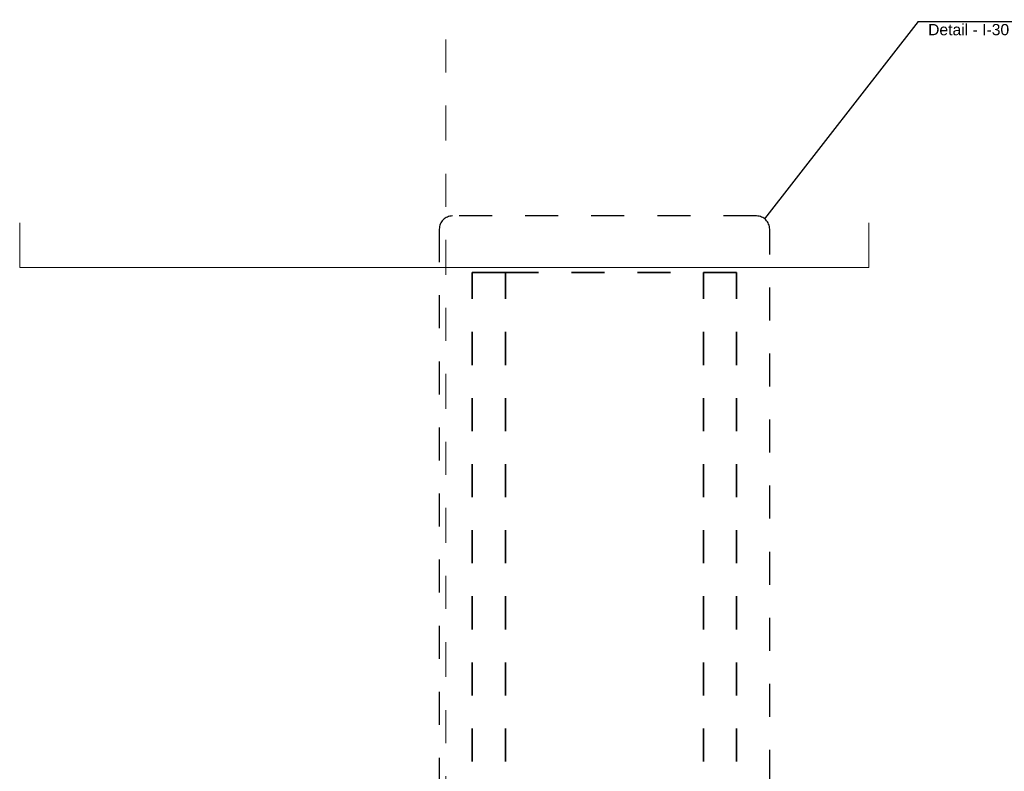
# Model space of a CAD drawing. Header units: metres. Extents: x -3.5 to 65.3, y -10.9 to 16.7.
# Tile 191 of 225: x 42.4 to 45.4, y 6.6 to 8.9. Entities that reach past the tile are written whole.
import ezdxf

# ---------------------------------------------------------------- set-up
doc = ezdxf.new("R2010")
doc.units = ezdxf.units.M
doc.header["$MEASUREMENT"] = 0
for name, pattern in [('Punktlinie eng', [0.015, 0.005, -0.01]), ('Strichlinie doppelt', [0.218722, 0.105833, -0.042333, 0.028222, -0.042333]), ('Untersicht', [0.04, 0.03, -0.01])]:
    doc.linetypes.add(name, pattern=pattern)
for name, color, linetype in [('208 - Marker.Detail', 7, 'Continuous'), ('451 - Universal.Achsen Raster', 7, 'Continuous'), ('650 - Abdeckung.Fußboden Aufbau', 7, 'Continuous'), ('Neubau_653 - Abdeckung.TB Verkofferung', 7, 'Continuous')]:
    doc.layers.add(name, color=color, linetype=linetype)
doc.styles.add('ERSTELLTER_STIL_1', font='txt')

msp = doc.modelspace()

# ---------------------------------------------------------------- linework, layer by layer
at = {"layer": '208 - Marker.Detail', "color": 30, "linetype": 'Continuous', "lineweight": 25, "true_color": 0xff6e00}
for p, q in [((45.1592, 8.8499), (44.6945, 8.2527)), ((45.1592, 8.8499), (45.1792, 8.8499)), ((45.1792, 8.8499), (45.8792, 8.8499))]:
    msp.add_line(p, q, dxfattribs=at)
at = {"layer": '208 - Marker.Detail', "color": 30, "linetype": 'Punktlinie eng', "lineweight": 25, "true_color": 0xff6e00}
for p, q in [((44.67, 8.2611), (43.75, 8.2611)), ((43.71, 8.2211), (43.71, 5.745)), ((44.71, 5.745), (44.71, 8.2211))]:
    msp.add_line(p, q, dxfattribs=at)
for centre, start, end in [((43.75, 8.2211), 90, 180), ((44.67, 8.2211), 0, 90)]:
    msp.add_arc(centre, 0.04, start, end, dxfattribs=at)
at = {"layer": '451 - Universal.Achsen Raster', "color": 160, "linetype": 'Strichlinie doppelt', "lineweight": 9, "true_color": 0x3232ff}
msp.add_line((43.73, -10.585), (43.73, 16.355), dxfattribs=at)
at = {"layer": '650 - Abdeckung.Fußboden Aufbau', "color": 7, "linetype": 'Continuous', "lineweight": 13, "flags": 128}
msp.add_lwpolyline([(45.01, 8.2405), (45.01, 8.105), (42.44, 8.105), (42.44, 8.2405)], dxfattribs=at)
at = {"layer": 'Neubau_653 - Abdeckung.TB Verkofferung', "color": 1, "linetype": 'Untersicht', "lineweight": 35, "flags": 128}
for points in [[(43.81, 8.09), (43.91, 8.09)], [(43.81, 6.01), (43.81, 8.09)], [(43.91, 8.09), (44.51, 8.09)], [(43.91, 6.01), (43.91, 8.09)], [(44.51, 6.01), (44.51, 8.09)], [(44.51, 8.09), (44.61, 8.09)], [(44.61, 6.01), (44.61, 8.09)]]:
    msp.add_lwpolyline(points, dxfattribs=at)

# ---------------------------------------------------------------- texts
at = {"layer": '208 - Marker.Detail', "color": 30, "lineweight": 25, "true_color": 0xff6e00, "insert": (45.1895, 8.8421), "char_height": 0.034, "attachment_point": 1, "style": 'ERSTELLTER_STIL_1'}
msp.add_mtext('\\A1;{\\pql;\\fArial|b0|i0|c0|p38;Detail - I-30 Kanal an Mauerwerk}', dxfattribs=at)

doc.saveas('drawing.dxf')
